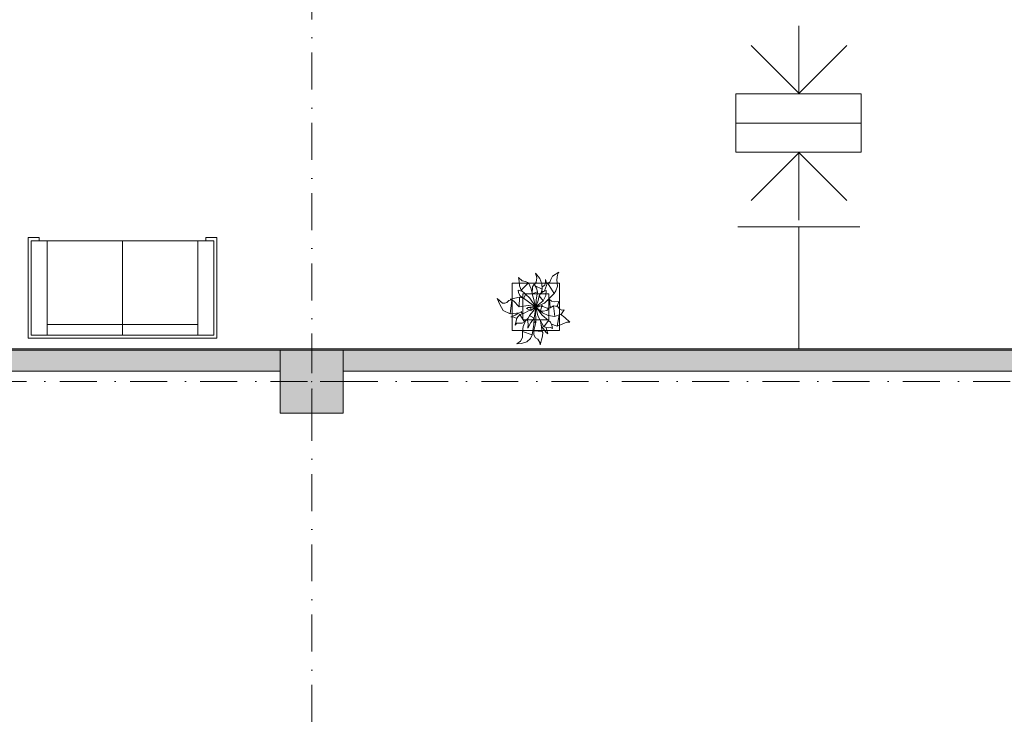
# Model space of a CAD drawing. Header units: millimetres. Extents: x -14761 to 157739, y -22400 to 107990.
# Tile 21 of 228: x 51213 to 60608, y 14673 to 21454. Entities that reach past the tile are written whole.
import ezdxf

# ---------------------------------------------------------------- set-up
doc = ezdxf.new("R2010")
doc.units = ezdxf.units.MM
doc.header["$MEASUREMENT"] = 0
doc.linetypes.add('Штриховая', pattern=[564.444447, 282.222223, -282.222223])
doc.linetypes.add('Штрихпунктирная', pattern=[670.277762, 352.777767, -176.388884, 0, -141.111112])
for name, color, linetype in [('Интерьер - Мебель', 7, 'Continuous'), ('Конструктив - ГКЛ', 7, 'Continuous'), ('Конструктив - Колонны', 7, 'Continuous'), ('Конструктив - Стены Внутр сущ.', 7, 'Continuous'), ('Элемент Модели - Зона', 7, 'Continuous'), ('Элемент Модели - Оси', 7, 'Continuous')]:
    doc.layers.add(name, color=color, linetype=linetype)

msp = doc.modelspace()

# ---------------------------------------------------------------- hatches: boundary and pattern name
at = {"layer": 'Конструктив - ГКЛ', "linetype": 'Continuous', "lineweight": 0, "true_color": 0x000000}
msp.add_hatch(color=18, dxfattribs=at).paths.add_polyline_path([(44700, 18312), (44700, 18300), (67769.7, 18300), (67769.7, 18312)])
at = {"layer": 'Конструктив - Колонны', "linetype": 'Continuous', "lineweight": 0, "true_color": 0x000000}
msp.add_hatch(color=18, dxfattribs=at).paths.add_polyline_path([(53700, 17700), (54300, 17700), (54300, 18300), (53700, 18300)])
at = {"layer": 'Конструктив - Стены Внутр сущ.', "linetype": 'Continuous', "lineweight": 0, "true_color": 0x000000}
for points in [[(45300, 18100), (53700, 18100), (53700, 18300), (45300, 18300)], [(54300, 18300), (54300, 18100), (62700, 18100), (62700, 18300)]]:
    msp.add_hatch(color=18, dxfattribs=at).paths.add_polyline_path(points)

# ---------------------------------------------------------------- linework, layer by layer
at = {"layer": 'Интерьер - Мебель', "color": 7, "linetype": 'Continuous', "lineweight": 15}
for p, q in [((51294.1, 19374.9), (51294.1, 18414.9)), ((51294.1, 19374.9), (51399.1, 19374.9)), ((51399.1, 19374.9), (51399.1, 19344.9)), ((53094.1, 19374.9), (52989.1, 19374.9)), ((52989.1, 19374.9), (52989.1, 19344.9)), ((53094.1, 19374.9), (53094.1, 18414.9)), ((53064.1, 19344.9), (51324.1, 19344.9)), ((51324.1, 19344.9), (51324.1, 18444.9)), ((51474.1, 19344.9), (51474.1, 18444.9)), ((52194.1, 19344.9), (52194.1, 18444.9)), ((52914.1, 19344.9), (52914.1, 18444.9)), ((53064.1, 18444.9), (53064.1, 19344.9)), ((55913.3, 18938.7), (55913.3, 18488.7)), ((56363.3, 18938.7), (55913.3, 18938.7)), ((56363.3, 18488.7), (56363.3, 18938.7)), ((56013.3, 18838.7), (56013.3, 18588.7)), ((56263.3, 18838.7), (56013.3, 18838.7)), ((56263.3, 18588.7), (56263.3, 18838.7)), ((52914.1, 18544.9), (51474.1, 18544.9)), ((56013.3, 18588.7), (56263.3, 18588.7)), ((53094.1, 18414.9), (51294.1, 18414.9)), ((51324.1, 18444.9), (53064.1, 18444.9)), ((55913.3, 18488.7), (56363.3, 18488.7))]:
    msp.add_line(p, q, dxfattribs=at)
at = {"layer": 'Интерьер - Мебель', "color": 252, "linetype": 'Continuous', "lineweight": 5}
for p, q in [((55973.5, 18995.3), (55979.7, 18959.8)), ((55973.5, 18995.3), (56008.1, 18963.8)), ((55973.5, 18995.3), (55979.7, 18959.8)), ((55973.5, 18995.3), (56008.1, 18963.8)), ((56134.7, 19036.8), (56146.3, 18989.4)), ((56134.7, 19036.8), (56176.7, 18983.8)), ((56134.7, 19036.8), (56146.3, 18989.4)), ((56134.7, 19036.8), (56176.7, 18983.8)), ((56141.1, 18948.5), (56146.3, 18989.4)), ((56141.1, 18948.5), (56146.3, 18989.4)), ((56176.7, 18983.8), (56195.9, 18933.7)), ((56176.7, 18983.8), (56195.9, 18933.7)), ((56228.5, 18976.5), (56229.7, 18951.4)), ((56228.5, 18976.5), (56243.5, 18929.3)), ((56228.5, 18976.5), (56229.7, 18951.4)), ((56228.5, 18976.5), (56243.5, 18929.3)), ((56280.2, 18976.1), (56295.9, 19006.7)), ((56280.2, 18976.1), (56295.9, 19006.7)), ((56295.9, 19006.7), (56357.7, 19043.5)), ((56295.9, 19006.7), (56357.7, 19043.5)), ((56338.5, 18970.9), (56343.2, 19020.1)), ((56338.5, 18970.9), (56343.2, 19020.1)), ((56343.2, 19020.1), (56357.7, 19043.5)), ((56343.2, 19020.1), (56357.7, 19043.5)), ((55979.7, 18959.8), (55981.1, 18914.3)), ((55979.7, 18959.8), (55981.1, 18914.3)), ((55981.1, 18914.3), (55996.9, 18873.3)), ((55981.1, 18914.3), (55996.9, 18873.3)), ((55996.9, 18873.3), (56068.2, 18943.9)), ((55996.9, 18873.3), (56068.2, 18943.9)), ((56008.1, 18963.8), (56038, 18954.6)), ((56008.1, 18963.8), (56038, 18954.6)), ((56038, 18954.6), (56068.2, 18943.9)), ((56038, 18954.6), (56068.2, 18943.9)), ((56068.2, 18943.9), (56093.3, 18885.5)), ((56068.2, 18943.9), (56093.3, 18885.5)), ((56093.3, 18885.5), (56103.6, 18845.2)), ((56093.3, 18885.5), (56103.6, 18845.2)), ((56103.2, 18839.2), (56107.2, 18905.2)), ((56103.2, 18839.2), (56107.2, 18905.2)), ((56107.2, 18905.2), (56121, 18931.8)), ((56107.2, 18905.2), (56121, 18931.8)), ((56121, 18931.8), (56144.9, 18891.8)), ((56121, 18931.8), (56144.9, 18891.8)), ((56124.8, 18927.1), (56141.1, 18948.5)), ((56124.8, 18927.1), (56141.1, 18948.5)), ((56131.7, 18916.1), (56199.6, 18883.8)), ((56131.7, 18916.1), (56199.6, 18883.8)), ((56144.9, 18891.8), (56155, 18857.5)), ((56144.9, 18891.8), (56155, 18857.5)), ((56189.4, 18847.1), (56199.6, 18883.8)), ((56189.4, 18847.1), (56199.6, 18883.8)), ((56195.9, 18933.7), (56199.6, 18883.8)), ((56195.9, 18933.7), (56199.6, 18883.8)), ((56199.2, 18904.3), (56222.1, 18921.7)), ((56199.2, 18904.3), (56222.1, 18921.7)), ((56221.6, 18867), (56248.5, 18942)), ((56221.6, 18867), (56248.5, 18942)), ((56222.1, 18921.7), (56229.7, 18951.4)), ((56222.1, 18921.7), (56229.7, 18951.4)), ((56248.5, 18942), (56270.3, 18950.7)), ((56248.5, 18942), (56270.3, 18950.7)), ((56248.5, 18942), (56313.2, 18841.8)), ((56248.5, 18942), (56313.2, 18841.8)), ((56270.3, 18950.7), (56280.2, 18976.1)), ((56270.3, 18950.7), (56280.2, 18976.1)), ((56329, 18865.6), (56344.3, 18911.4)), ((56329, 18865.6), (56344.3, 18911.4)), ((56338.5, 18970.9), (56344.3, 18911.4)), ((56338.5, 18970.9), (56344.3, 18911.4)), ((55770.3, 18792.1), (55793.7, 18734.9)), ((55770.3, 18792.1), (55821.1, 18750.5)), ((55770.3, 18792.1), (55793.7, 18734.9)), ((55770.3, 18792.1), (55821.1, 18750.5)), ((55892.4, 18788.7), (55980.5, 18806.7)), ((55892.4, 18788.7), (55980.5, 18806.7)), ((55892.4, 18788.7), (55925.6, 18770.3)), ((55892.4, 18788.7), (55925.6, 18770.3)), ((55970.4, 18873.3), (55973.9, 18850.6)), ((55970.4, 18873.3), (56011.4, 18859.6)), ((55970.4, 18873.3), (55973.9, 18850.6)), ((55970.4, 18873.3), (56011.4, 18859.6)), ((55973.9, 18850.6), (55985.3, 18823.6)), ((55973.9, 18850.6), (55985.3, 18823.6)), ((55977.8, 18715.5), (55980.5, 18806.7)), ((55977.8, 18715.5), (55980.5, 18806.7)), ((55980.5, 18806.7), (56020.5, 18795.7)), ((55980.5, 18806.7), (56020.5, 18795.7)), ((55985.3, 18823.6), (56009.1, 18799.3)), ((55985.3, 18823.6), (56009.1, 18799.3)), ((55996.9, 18873.3), (56080.4, 18796.1)), ((55996.9, 18873.3), (56080.4, 18796.1)), ((56020.5, 18795.7), (56129.2, 18718)), ((56020.5, 18795.7), (56129.2, 18718)), ((56024.8, 18795.6), (56040.7, 18830.4)), ((56024.8, 18795.6), (56040.7, 18830.4)), ((56080.4, 18796.1), (56133.1, 18716)), ((56080.4, 18796.1), (56133.1, 18716)), ((56100, 18857.8), (56104.3, 18859.2)), ((56100, 18857.8), (56104.3, 18859.2)), ((56103.2, 18839.2), (56155, 18857.5)), ((56103.2, 18839.2), (56155, 18857.5)), ((56103.2, 18839.2), (56136.8, 18715.4)), ((56103.2, 18839.2), (56136.8, 18715.4)), ((56140.1, 18777.8), (56155, 18857.5)), ((56140.1, 18777.8), (56155, 18857.5)), ((56155.9, 18762.4), (56169.2, 18817.8)), ((56155.9, 18762.4), (56169.2, 18817.8)), ((56169.2, 18817.8), (56185.9, 18843.6)), ((56169.2, 18817.8), (56185.9, 18843.6)), ((56169.2, 18817.8), (56208.2, 18772.3)), ((56169.2, 18817.8), (56208.2, 18772.3)), ((56185.9, 18843.6), (56211.6, 18860.3)), ((56185.9, 18843.6), (56211.6, 18860.3)), ((56195.6, 18865.4), (56206.7, 18857.7)), ((56195.6, 18865.4), (56206.7, 18857.7)), ((56208.2, 18772.3), (56234.8, 18823.5)), ((56208.2, 18772.3), (56234.8, 18823.5)), ((56211.6, 18860.3), (56235.7, 18871.5)), ((56211.6, 18860.3), (56235.7, 18871.5)), ((56221.8, 18747.7), (56313.2, 18841.8)), ((56221.8, 18747.7), (56313.2, 18841.8)), ((56234.8, 18823.5), (56235.7, 18871.5)), ((56234.8, 18823.5), (56235.7, 18871.5)), ((56313.2, 18841.8), (56329, 18865.6)), ((56313.2, 18841.8), (56329, 18865.6)), ((55793.7, 18734.9), (55826.3, 18680.6)), ((55793.7, 18734.9), (55826.3, 18680.6)), ((55821.1, 18750.5), (55841, 18748.4)), ((55821.1, 18750.5), (55841, 18748.4)), ((55841, 18748.4), (55861.6, 18756.6)), ((55841, 18748.4), (55861.6, 18756.6)), ((55861.6, 18756.6), (55881.4, 18774.9)), ((55861.6, 18756.6), (55881.4, 18774.9)), ((55881.4, 18774.9), (55904.1, 18782.2)), ((55881.4, 18774.9), (55904.1, 18782.2)), ((55891.7, 18648.7), (55908, 18777.7)), ((55891.7, 18648.7), (55908, 18777.7)), ((55925.6, 18770.3), (55977.8, 18715.5)), ((55925.6, 18770.3), (55977.8, 18715.5)), ((55977.8, 18715.5), (56065.6, 18728.3)), ((55977.8, 18715.5), (56065.6, 18728.3)), ((56049.9, 18697.7), (56065.8, 18707.9)), ((56049.9, 18697.7), (56065.8, 18707.9)), ((56049.9, 18697.7), (56090, 18679.9)), ((56049.9, 18697.7), (56090, 18679.9)), ((56065.6, 18728.3), (56129.2, 18718)), ((56065.6, 18728.3), (56129.2, 18718)), ((56065.8, 18707.9), (56089.7, 18707.1)), ((56065.8, 18707.9), (56089.7, 18707.1)), ((56066.1, 18728.1), (56067.2, 18727.8)), ((56066.1, 18728.1), (56067.2, 18727.8)), ((56072.8, 18726.6), (56075, 18726.1)), ((56072.8, 18726.6), (56075, 18726.1)), ((56079.5, 18725.1), (56083.9, 18724.2)), ((56079.5, 18725.1), (56083.9, 18724.2)), ((56086.2, 18723.7), (56118.5, 18716.6)), ((56086.2, 18723.7), (56118.5, 18716.6)), ((56089.7, 18707.1), (56136.8, 18715.4)), ((56089.7, 18707.1), (56136.8, 18715.4)), ((56089.7, 18707.1), (56090, 18679.9)), ((56089.7, 18707.1), (56090, 18679.9)), ((56090, 18679.9), (56132.3, 18711.9)), ((56090, 18679.9), (56132.3, 18711.9)), ((56111.3, 18671.4), (56130.5, 18701.8)), ((56111.3, 18671.4), (56130.5, 18701.8)), ((56122.4, 18606.8), (56138.3, 18708.8)), ((56122.4, 18606.8), (56138.3, 18708.8)), ((56132, 18701.9), (56139.4, 18715.8)), ((56132, 18701.9), (56139.4, 18715.8)), ((56132.8, 18712.2), (56139.4, 18715.8)), ((56132.8, 18712.2), (56139.4, 18715.8)), ((56133.9, 18714.9), (56136.2, 18714.3)), ((56133.9, 18714.9), (56136.2, 18714.3)), ((56135.7, 18714.5), (56136.8, 18715.4)), ((56135.7, 18714.5), (56136.8, 18715.4)), ((56136.8, 18715.4), (56140.1, 18777.8)), ((56136.8, 18715.4), (56140.1, 18777.8)), ((56138.2, 18709.8), (56158.2, 18628.5)), ((56138.2, 18709.8), (56158.2, 18628.5)), ((56138.5, 18713.8), (56146.4, 18711.9)), ((56138.5, 18713.8), (56146.4, 18711.9)), ((56138.5, 18711), (56155.4, 18696.5)), ((56138.5, 18711), (56155.4, 18696.5)), ((56141.9, 18722.9), (56155.9, 18762.4)), ((56141.9, 18722.9), (56155.9, 18762.4)), ((56142.2, 18715.2), (56166.2, 18714.6)), ((56142.2, 18715.2), (56166.2, 18714.6)), ((56144, 18719.6), (56208.2, 18772.3)), ((56144, 18719.6), (56208.2, 18772.3)), ((56144.9, 18704.6), (56197.4, 18634.2)), ((56144.9, 18704.6), (56197.4, 18634.2)), ((56146.6, 18705.7), (56181, 18671.6)), ((56146.6, 18705.7), (56181, 18671.6)), ((56148.7, 18716.9), (56221.8, 18747.7)), ((56148.7, 18716.9), (56221.8, 18747.7)), ((56166.2, 18714.6), (56194.6, 18725.4)), ((56166.2, 18714.6), (56194.6, 18725.4)), ((56181, 18671.6), (56194.6, 18725.4)), ((56181, 18671.6), (56194.6, 18725.4)), ((56194.6, 18725.4), (56203.5, 18716.3)), ((56194.6, 18725.4), (56203.5, 18716.3)), ((56203.5, 18716.3), (56220.2, 18709.7)), ((56203.5, 18716.3), (56220.2, 18709.7)), ((56220.2, 18709.7), (56260.9, 18695.5)), ((56220.2, 18709.7), (56260.9, 18695.5)), ((56242.3, 18680.7), (56260.9, 18695.5)), ((56242.3, 18680.7), (56260.9, 18695.5)), ((56246.9, 18772.1), (56268.3, 18784.8)), ((56246.9, 18772.1), (56268.3, 18784.8)), ((56248, 18701), (56275.5, 18705.3)), ((56248, 18701), (56275.5, 18705.3)), ((56248.7, 18775.8), (56249.5, 18773)), ((56248.7, 18775.8), (56249.5, 18773)), ((56268.3, 18784.8), (56275.5, 18707.6)), ((56268.3, 18784.8), (56287.1, 18768.6)), ((56268.3, 18784.8), (56275.5, 18707.6)), ((56268.3, 18784.8), (56287.1, 18768.6)), ((56275.5, 18705.3), (56305.1, 18723.3)), ((56275.5, 18705.3), (56305.1, 18723.3)), ((56287.1, 18768.6), (56316.6, 18761.1)), ((56287.1, 18768.6), (56316.6, 18761.1)), ((56305.1, 18723.3), (56318.9, 18620.4)), ((56305.1, 18723.3), (56326.4, 18721.6)), ((56305.1, 18723.3), (56318.9, 18620.4)), ((56305.1, 18723.3), (56326.4, 18721.6)), ((56316.6, 18761.1), (56357.4, 18765.6)), ((56316.6, 18761.1), (56357.4, 18765.6)), ((56326.4, 18721.6), (56349.1, 18713.5)), ((56326.4, 18721.6), (56349.1, 18713.5)), ((56336.1, 18717.6), (56346, 18727.9)), ((56336.1, 18717.6), (56346, 18727.9)), ((56346, 18727.9), (56357.4, 18765.6)), ((56346, 18727.9), (56357.4, 18765.6)), ((56349.1, 18713.5), (56367.6, 18692.2)), ((56349.1, 18713.5), (56367.6, 18692.2)), ((55826.3, 18680.6), (55891.7, 18648.7)), ((55826.3, 18680.6), (55891.7, 18648.7)), ((55891.7, 18648.7), (55982.3, 18655.6)), ((55891.7, 18648.7), (55982.3, 18655.6)), ((55900.8, 18619.3), (55942.2, 18634.2)), ((55900.8, 18619.3), (55942.2, 18634.2)), ((55900.8, 18619.3), (55926.7, 18615.6)), ((55900.8, 18619.3), (55926.7, 18615.6)), ((55926.7, 18615.6), (55955.3, 18604)), ((55926.7, 18615.6), (55955.3, 18604)), ((55940.2, 18539.8), (55956.6, 18606.5)), ((55940.2, 18539.8), (55956.6, 18606.5)), ((55942.2, 18634.2), (55971.6, 18654.1)), ((55942.2, 18634.2), (55971.6, 18654.1)), ((55956.6, 18606.5), (55984, 18640.8)), ((55956.6, 18606.5), (55984, 18640.8)), ((55982.3, 18655.6), (56001.3, 18659.5)), ((55982.3, 18655.6), (56001.3, 18659.5)), ((55984, 18640.8), (56019.6, 18650.5)), ((55984, 18640.8), (56019.6, 18650.5)), ((55984, 18640.8), (56029.5, 18571.9)), ((55984, 18640.8), (56029.5, 18571.9)), ((55998, 18671.7), (56006.2, 18647.9)), ((55998, 18671.7), (56006.2, 18647.9)), ((56019.6, 18650.5), (56079.5, 18683.2)), ((56019.6, 18650.5), (56079.5, 18683.2)), ((56029.5, 18571.9), (56065, 18605.8)), ((56029.5, 18571.9), (56065, 18605.8)), ((56059.1, 18589.9), (56076.7, 18631.3)), ((56059.1, 18589.9), (56076.7, 18631.3)), ((56074.1, 18630.5), (56076.7, 18631.3)), ((56074.1, 18630.5), (56076.7, 18631.3)), ((56074.1, 18630.5), (56122.4, 18606.8)), ((56074.1, 18630.5), (56122.4, 18606.8)), ((56076.7, 18631.3), (56111.3, 18671.4)), ((56076.7, 18631.3), (56111.3, 18671.4)), ((56076.7, 18631.3), (56122.4, 18606.8)), ((56076.7, 18631.3), (56122.4, 18606.8)), ((56089.4, 18565.5), (56122.4, 18606.8)), ((56089.4, 18565.5), (56122.4, 18606.8)), ((56117.8, 18544), (56121, 18604)), ((56117.8, 18544), (56121, 18604)), ((56136, 18691), (56138.2, 18566)), ((56136, 18691), (56138.2, 18566)), ((56158.2, 18628.5), (56212.8, 18523.3)), ((56158.2, 18628.5), (56212.8, 18523.3)), ((56181, 18671.6), (56208.8, 18672)), ((56181, 18671.6), (56208.8, 18672)), ((56185.5, 18670.7), (56202.4, 18656.3)), ((56185.5, 18670.7), (56202.4, 18656.3)), ((56197.4, 18634.2), (56259.7, 18584.3)), ((56197.4, 18634.2), (56259.7, 18584.3)), ((56202.4, 18656.3), (56256.6, 18631.1)), ((56202.4, 18656.3), (56256.6, 18631.1)), ((56208.8, 18672), (56242.3, 18680.7)), ((56208.8, 18672), (56242.3, 18680.7)), ((56256.6, 18631.1), (56318.9, 18620.4)), ((56256.6, 18631.1), (56318.9, 18620.4)), ((56318.9, 18620.4), (56381.4, 18647.2)), ((56318.9, 18620.4), (56381.4, 18647.2)), ((56342.3, 18530.7), (56360.4, 18636.1)), ((56342.3, 18530.7), (56360.4, 18636.1)), ((56367.6, 18692.2), (56385.4, 18680.9)), ((56367.6, 18692.2), (56385.4, 18680.9)), ((56371.8, 18643.1), (56414.2, 18611.7)), ((56371.8, 18643.1), (56414.2, 18611.7)), ((56381.4, 18647.2), (56409.2, 18686.8)), ((56381.4, 18647.2), (56409.2, 18686.8)), ((56385.4, 18680.9), (56409.2, 18686.8)), ((56385.4, 18680.9), (56409.2, 18686.8)), ((56414.2, 18611.7), (56462.3, 18569.2)), ((56414.2, 18611.7), (56462.3, 18569.2)), ((55940.2, 18539.8), (55955.7, 18558.5)), ((55940.2, 18539.8), (55955.7, 18558.5)), ((55955.7, 18558.5), (55980.5, 18559.6)), ((55955.7, 18558.5), (55980.5, 18559.6)), ((55980.5, 18559.6), (56006.1, 18557.6)), ((55980.5, 18559.6), (56006.1, 18557.6)), ((56006.1, 18557.6), (56029.5, 18571.9)), ((56006.1, 18557.6), (56029.5, 18571.9)), ((56010.4, 18478.9), (56018.1, 18527.4)), ((56010.4, 18478.9), (56018.1, 18527.4)), ((56018.1, 18527.4), (56038.4, 18579.9)), ((56018.1, 18527.4), (56038.4, 18579.9)), ((56059.1, 18589.9), (56063.7, 18548.8)), ((56059.1, 18589.9), (56063.7, 18548.8)), ((56060.5, 18512), (56089.4, 18565.5)), ((56060.5, 18512), (56089.4, 18565.5)), ((56060.5, 18512), (56063.7, 18548.8)), ((56060.5, 18512), (56063.7, 18548.8)), ((56104, 18445.8), (56117.8, 18544)), ((56104, 18445.8), (56117.8, 18544)), ((56118.3, 18489.6), (56138.2, 18566)), ((56118.3, 18489.6), (56138.2, 18566)), ((56119.7, 18567.6), (56129.7, 18565.6)), ((56119.7, 18567.6), (56129.7, 18565.6)), ((56120.9, 18577.5), (56130.2, 18575.6)), ((56120.9, 18577.5), (56130.2, 18575.6)), ((56129.7, 18565.6), (56137.5, 18566)), ((56129.7, 18565.6), (56137.5, 18566)), ((56130.2, 18575.6), (56136.7, 18576)), ((56130.2, 18575.6), (56136.7, 18576)), ((56182.3, 18580.5), (56199.8, 18479.9)), ((56182.3, 18580.5), (56199.8, 18479.9)), ((56186.6, 18565.8), (56188.9, 18567.3)), ((56186.6, 18565.8), (56188.9, 18567.3)), ((56190.4, 18536.3), (56201.8, 18516.4)), ((56190.4, 18536.3), (56201.8, 18516.4)), ((56201.8, 18516.4), (56233.2, 18473.6)), ((56201.8, 18516.4), (56233.2, 18473.6)), ((56212.8, 18523.3), (56259.7, 18584.3)), ((56212.8, 18523.3), (56259.7, 18584.3)), ((56214.4, 18525.3), (56236.8, 18515.6)), ((56214.4, 18525.3), (56236.8, 18515.6)), ((56236.1, 18515), (56253.7, 18456.3)), ((56236.1, 18515), (56253.7, 18456.3)), ((56236.8, 18515.6), (56255.1, 18514.7)), ((56236.8, 18515.6), (56255.1, 18514.7)), ((56255.1, 18514.7), (56278.3, 18517)), ((56255.1, 18514.7), (56278.3, 18517)), ((56259.7, 18584.3), (56277.2, 18567.8)), ((56259.7, 18584.3), (56277.2, 18567.8)), ((56277.2, 18567.8), (56290.2, 18539.6)), ((56277.2, 18567.8), (56290.2, 18539.6)), ((56278.3, 18517), (56297, 18507.7)), ((56278.3, 18517), (56297, 18507.7)), ((56285.9, 18549.1), (56330.8, 18532.2)), ((56285.9, 18549.1), (56330.8, 18532.2)), ((56290.2, 18539.6), (56297, 18507.7)), ((56290.2, 18539.6), (56297, 18507.7)), ((56330.8, 18532.2), (56342.3, 18530.7)), ((56330.8, 18532.2), (56342.3, 18530.7)), ((56342.3, 18530.7), (56396.4, 18551.5)), ((56342.3, 18530.7), (56396.4, 18551.5)), ((56396.4, 18551.5), (56432.2, 18566.4)), ((56396.4, 18551.5), (56432.2, 18566.4)), ((56432.2, 18566.4), (56462.3, 18569.2)), ((56432.2, 18566.4), (56462.3, 18569.2)), ((55991, 18387.4), (56010, 18422.5)), ((55991, 18387.4), (56010, 18422.5)), ((56010, 18422.5), (56010.4, 18478.9)), ((56010, 18422.5), (56010.4, 18478.9)), ((56010.4, 18478.9), (56104, 18445.8)), ((56010.4, 18478.9), (56104, 18445.8)), ((56051.3, 18379.5), (56086, 18412.8)), ((56051.3, 18379.5), (56086, 18412.8)), ((56086, 18412.8), (56104, 18445.8)), ((56086, 18412.8), (56104, 18445.8)), ((56118.3, 18489.6), (56195.4, 18480.5)), ((56118.3, 18489.6), (56195.4, 18480.5)), ((56119, 18486.4), (56120.3, 18447.6)), ((56119, 18486.4), (56199.8, 18479.9)), ((56119, 18486.4), (56120.3, 18447.6)), ((56119, 18486.4), (56199.8, 18479.9)), ((56120.3, 18447.6), (56134.6, 18419.8)), ((56120.3, 18447.6), (56134.6, 18419.8)), ((56134.6, 18419.8), (56157.3, 18405)), ((56134.6, 18419.8), (56157.3, 18405)), ((56179.8, 18352.5), (56202.5, 18434.8)), ((56179.8, 18352.5), (56202.5, 18434.8)), ((56199.8, 18479.9), (56203.9, 18467.6)), ((56199.8, 18479.9), (56203.9, 18467.6)), ((56202.5, 18434.8), (56203.9, 18467.6)), ((56202.5, 18434.8), (56203.9, 18467.6)), ((56233.2, 18473.6), (56253.7, 18456.3)), ((56233.2, 18473.6), (56253.7, 18456.3)), ((55956.3, 18361), (55991, 18387.4)), ((55956.3, 18361), (55991, 18387.4)), ((55956.3, 18361), (56000.1, 18364.8)), ((55956.3, 18361), (56000.1, 18364.8)), ((56000.1, 18364.8), (56051.3, 18379.5)), ((56000.1, 18364.8), (56051.3, 18379.5)), ((56157.3, 18405), (56175, 18374.8)), ((56157.3, 18405), (56175, 18374.8)), ((56175, 18374.8), (56179.8, 18352.5)), ((56175, 18374.8), (56179.8, 18352.5))]:
    msp.add_line(p, q, dxfattribs=at)
at = {"layer": 'Интерьер - Мебель', "color": 7, "linetype": 'Continuous', "lineweight": 15}
for points in [[(58647.5, 21394.7), (58647.5, 20746.6)], [(58190.9, 21206.8), (58649.1, 20748.6)], [(59106.1, 21206.8), (58647.8, 20748.6)], [(58190.9, 19729.6), (58649.1, 20187.8)], [(58647.5, 19541.7), (58647.5, 20189.7)], [(59106.1, 19729.6), (58647.8, 20187.8)], [(59229.8, 19476.6), (58065.2, 19476.6)], [(58647.5, 18312), (58647.5, 19476.6)]]:
    msp.add_lwpolyline(points, dxfattribs=at)
for points in [[(58045.3, 20747.3), (58045.3, 20468.2), (59241.7, 20468.2), (59241.7, 20747.3)], [(58045.3, 20189), (58045.3, 20468.2), (59241.7, 20468.2), (59241.7, 20189)]]:
    msp.add_lwpolyline(points, close=True, dxfattribs=at)
at = {"layer": 'Конструктив - ГКЛ', "color": 251, "linetype": 'Continuous', "lineweight": 20, "true_color": 0x575757, "flags": 128}
for points in [[(67769.7, 18312), (44700, 18312)], [(45300, 18300), (53700, 18300)], [(54300, 18300), (62700, 18300)]]:
    msp.add_lwpolyline(points, dxfattribs=at)
at = {"layer": 'Конструктив - Колонны', "color": 251, "linetype": 'Continuous', "lineweight": 5, "true_color": 0x575757}
for p, q in [((54000, 18080), (54000, 18380)), ((53920, 18000), (53620, 18000)), ((54080, 18000), (54380, 18000)), ((54000, 17920), (54000, 17620))]:
    msp.add_line(p, q, dxfattribs=at)
at = {"layer": 'Конструктив - Колонны', "color": 251, "linetype": 'Continuous', "lineweight": 15, "true_color": 0x575757, "flags": 128}
msp.add_lwpolyline([(53700, 17700), (54300, 17700), (54300, 18300), (53700, 18300)], close=True, dxfattribs=at)
at = {"layer": 'Конструктив - Колонны', "color": 251, "linetype": 'Continuous', "lineweight": 5, "true_color": 0x575757}
msp.add_point((54000, 18000), dxfattribs=at)
at = {"layer": 'Конструктив - Стены Внутр сущ.', "color": 251, "linetype": 'Continuous', "lineweight": 20, "true_color": 0x575757, "flags": 128}
for points in [[(53700, 18300), (45300, 18300)], [(62700, 18300), (54300, 18300)], [(45300, 18100), (53700, 18100)], [(54300, 18100), (62700, 18100)]]:
    msp.add_lwpolyline(points, dxfattribs=at)
at = {"layer": 'Элемент Модели - Зона', "color": 7, "linetype": 'Штриховая', "lineweight": 15, "flags": 128}
msp.add_lwpolyline([(36150, 27537.5), (36110, 27537.5), (36110, 18300), (45300, 18300), (67804.7, 18300), (67804.7, 23083), (71685.9, 26964.1), (71700.1, 26950), (71720, 26950), (71720, 26970), (71680.1, 26970), (71680.1, 27033.7), (67804.7, 30909), (67804.7, 33689.5), (65654.7, 33689.5), (65654.7, 36080), (63300, 36080), (63300, 35700), (62700, 35700), (62700, 36080), (54300, 36080), (54300, 35700), (54244.8, 35700), (54244.8, 34598), (50682, 31035.3), (45300, 31035.3), (45300, 27650), (45300, 27537.5), (45300, 27050), (44700, 27050), (44700, 27537.5), (36750, 27537.5), (36750, 27050), (36150, 27050)], close=True, dxfattribs=at)
at = {"layer": 'Элемент Модели - Оси', "color": 7, "linetype": 'Штрихпунктирная', "lineweight": 15}
for p, q in [((54000, 92200), (54000, -1975)), ((-12760.6, 18000), (155650, 18000))]:
    msp.add_line(p, q, dxfattribs=at)

doc.saveas('drawing.dxf')
